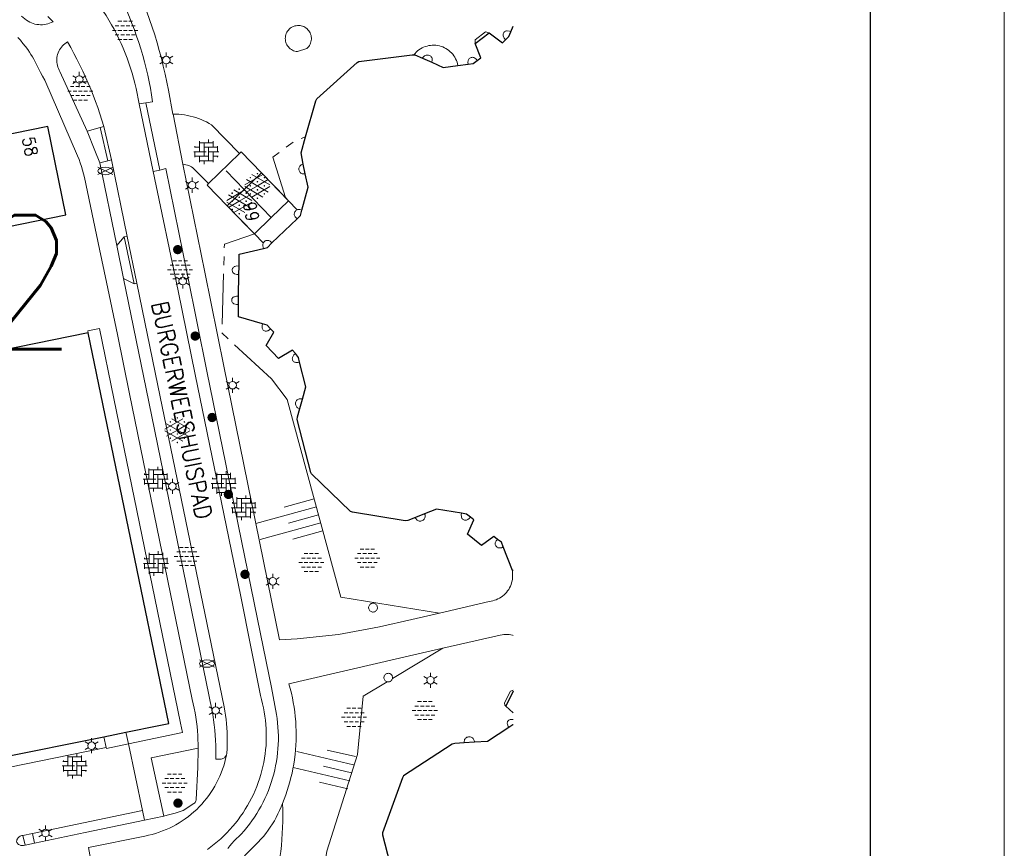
# Model space of a CAD drawing. Header units: metres. Extents: x 118656 to 118796, y 483654 to 483738.
# Tile 12 of 15: x 118760 to 118775, y 483695 to 483707. Entities that reach past the tile are written whole.
import ezdxf
from ezdxf.enums import TextEntityAlignment as Align

# ---------------------------------------------------------------- set-up
doc = ezdxf.new("R2010")
doc.units = ezdxf.units.M
doc.header["$MEASUREMENT"] = 0
doc.linetypes.add('DGN Style 2', pattern=[3.180526, 1.908315, -1.27221])
doc.linetypes.add('hek', pattern=[1.14, 0.75, -0.13, 0.13, -0.13])
for name, color, linetype, lineweight in [('Baakschild', 7, 'Continuous', 0), ('Barrier', 7, 'Continuous', 0), ('Kader', 7, 'Continuous', 0), ('Klemmfix', 7, 'Continuous', 0), ('Level 17', 7, 'Continuous', 0), ('Level 19', 7, 'Continuous', 0), ('Level 21', 7, 'Continuous', 0), ('Level 22', 7, 'Continuous', 0), ('Level 23', 7, 'Continuous', 0), ('Level 50', 7, 'Continuous', 0), ('Level 63', 7, 'Continuous', 0), ('Oml_ voetganger', 7, 'Continuous', 0), ('Omleiding fiets', 7, 'Continuous', 0), ('Omleiding OV', 7, 'Continuous', 0), ('Werkterrein', 7, 'Continuous', 0)]:
    doc.layers.add(name, color=color, linetype=linetype, lineweight=lineweight)
doc.styles.add('Style-STANDARD', font='STANDARD.shx')

# ---------------------------------------------------------------- blocks, each defined once
blk = doc.blocks.new('OVERH_1')
at = {"layer": 'Barrier', "color": 7, "linetype": 'Continuous', "lineweight": 0}
for p, q in [((-0.81, 0), (-0.81, 1.26)), ((0.27, 1.08), (0.27, 1.47)), ((0.82, 0.54), (0.82, 1.26)), ((-1.5, 0), (0, 0)), ((-1.4, 0.54), (-0.81, 0.54)), ((-1.35, 0.54), (-1.35, 0.65)), ((-1.35, -0.65), (-1.35, 0)), ((-0.81, 1.08), (0.82, 1.08)), ((-0.27, -0.54), (-0.27, 1.08)), ((-0.27, 0.54), (1.35, 0.54)), ((0.27, -1.08), (0.27, 0.54)), ((0.27, 0), (1.5, 0)), ((0.82, -1.26), (0.82, 0)), ((1.35, 0), (1.35, 0.65)), ((-1.35, -0.54), (0.27, -0.54)), ((-0.81, -1.26), (-0.81, -0.54)), ((-0.81, -1.08), (0.82, -1.08)), ((-0.26, -1.48), (-0.26, -1.08)), ((0.82, -0.54), (1.4, -0.54)), ((1.35, -0.65), (1.35, -0.54))]:
    blk.add_line(p, q, dxfattribs=at)
blk = doc.blocks.new('ONVERH_1')
at = {"layer": 'Barrier', "color": 7, "linetype": 'Continuous', "lineweight": 0}
for p, q in [((-1.18, 0.54), (-0.75, 0.54)), ((-0.86, 1.08), (-0.42, 1.08)), ((-0.54, 0.54), (-0.1, 0.54)), ((-0.21, 1.08), (0.22, 1.08)), ((0.12, 0.54), (0.55, 0.54)), ((0.44, 1.08), (0.87, 1.08)), ((0.77, 0.54), (1.2, 0.54)), ((-1.5, -0.01), (-1.07, -0.01)), ((-1.18, -0.54), (-0.75, -0.54)), ((-1.18, -0.54), (-0.75, -0.54)), ((-0.86, -0.01), (-0.42, -0.01)), ((-0.86, -1.09), (-0.42, -1.09)), ((-0.54, -0.54), (-0.1, -0.54)), ((-0.21, -0.01), (0.22, -0.01)), ((-0.21, -1.09), (0.22, -1.09)), ((0.12, -0.54), (0.55, -0.54)), ((0.44, -0.01), (0.87, -0.01)), ((0.44, -1.09), (0.87, -1.09)), ((0.77, -0.54), (1.2, -0.54)), ((1.09, -0.01), (1.5, -0.01))]:
    blk.add_line(p, q, dxfattribs=at)
blk = doc.blocks.new('GVERH_1')
at = {"layer": 'Barrier', "color": 7, "linetype": 'Continuous', "lineweight": 0}
for p, q in [((-1.5, 0.1), (0.66, 1.35)), ((-0.66, 1.35), (1.5, 0.1)), ((-1.3, 0.75), (1.3, -0.75)), ((-1.3, -0.75), (0, 0)), ((0, 0), (1.3, 0.75)), ((-1.5, -0.1), (0.66, -1.34)), ((-0.66, -1.34), (1.5, -0.1))]:
    blk.add_line(p, q, dxfattribs=at)
for centre in [(0, 1.45), (-0.84, 0.97), (-0.84, 0), (0, 0.48), (0.83, 0), (0.84, 0.97), (-0.84, -0.97), (0, -0.48), (0.83, -0.97), (0, -1.49)]:
    blk.add_circle(centre, 0.035, dxfattribs=at)
blk = doc.blocks.new('TALUD_1')
at = {"layer": 'Klemmfix', "color": 7, "linetype": 'Continuous', "lineweight": 0}
for p, q in [((-0.713, -0.001), (-0.712, -0.713)), ((-0.357, -0.001), (-0.355, -1.425)), ((-0.001, -0.001), (0, -0.713)), ((0.356, 0), (0.357, -1.426)), ((0.712, -0.001), (0.713, -0.713))]:
    blk.add_line(p, q, dxfattribs=at)
blk = doc.blocks.new('TALUD_2')
at = {"layer": 'Klemmfix', "color": 7, "linetype": 'Continuous', "lineweight": 0}
for p, q in [((-0.712, 0), (-0.712, -0.713)), ((-0.356, 0), (-0.357, -1.426)), ((0.001, -0.002), (-0.001, -0.713)), ((0.357, -0.002), (0.358, -1.425)), ((0.712, -0.002), (0.711, -0.713))]:
    blk.add_line(p, q, dxfattribs=at)
blk = doc.blocks.new('LANTPL_1')
at = {"layer": 'Level 50', "color": 7, "linetype": 'Continuous', "lineweight": 13}
for p, q in [((-0.38, 0.22), (-0.78, 0.45)), ((0, 0.45), (0, 0.9)), ((0.78, 0.45), (0.39, 0.22)), ((-0.38, -0.22), (-0.78, -0.46)), ((0, -0.9), (0, -0.46)), ((0.78, -0.46), (0.39, -0.22))]:
    blk.add_line(p, q, dxfattribs=at)
blk.add_circle((0, 0), 0.45, dxfattribs=at)
blk = doc.blocks.new('BRPIJP_1')
at = {"layer": 'Omleiding fiets', "color": 7, "linetype": 'Continuous', "lineweight": 0}
for p, q in [((-0.9, -0.45), (0.89, 0.44)), ((-0.9, 0.44), (0.89, -0.45))]:
    blk.add_line(p, q, dxfattribs=at)
blk.add_ellipse((0, -0.01), major_axis=(0.89, 0), ratio=0.5, dxfattribs=at)
blk = doc.blocks.new('BOOM')
at = {"layer": 'Oml_ voetganger', "linetype": 'Continuous', "lineweight": 0}
h = blk.add_hatch(color=7, dxfattribs=at)
edge = h.paths.add_edge_path()
edge.add_arc((0, 0), 0.56, 0, 360)
blk = doc.blocks.new('BOOM_1')
at = {"layer": 'Oml_ voetganger', "linetype": 'Continuous', "lineweight": 0}
h = blk.add_hatch(color=7, dxfattribs=at)
edge = h.paths.add_edge_path()
edge.add_arc((0, 0), 0.56, 0, 360)
blk = doc.blocks.new('A2')
at = {"layer": 'Kader', "color": 7, "linetype": 'Continuous', "lineweight": 0, "flags": 128}
blk.add_lwpolyline([(-0.297, -0.21), (0.297, -0.21), (0.297, 0.21), (-0.297, 0.21), (-0.297, -0.21)], close=True, dxfattribs=at)
at = {"layer": 'Kader', "color": 7, "linetype": 'Continuous', "lineweight": 30, "flags": 128}
blk.add_lwpolyline([(-0.287, -0.2), (0.287, -0.2), (0.287, 0.2), (-0.287, 0.2), (-0.287, -0.2)], close=True, dxfattribs=at)
blk = doc.blocks.new('*U33')
at = {"layer": 'Kader', "color": 7, "linetype": 'Continuous', "lineweight": 0, "xscale": 200, "yscale": 200, "zscale": 200}
blk.add_blockref('A2', (0, 0), dxfattribs=at)

msp = doc.modelspace()

# ---------------------------------------------------------------- linework, layer by layer
at = {"layer": 'Kader', "color": 7, "linetype": 'Continuous', "lineweight": 30}
for p, q in [((118767.29, 483706.658), (118767.502, 483706.818)), ((118766.508, 483706.438), (118766.643, 483706.377)), ((118767.035, 483706.329), (118767.189, 483706.349)), ((118764.755, 483704.713), (118764.726, 483704.857)), ((118764.257, 483703.679), (118764.632, 483704.039)), ((118763.764, 483703.208), (118763.766, 483703.335)), ((118763.76, 483702.886), (118763.764, 483703.208)), ((118763.758, 483702.758), (118763.76, 483702.886)), ((118764.673, 483701.206), (118764.713, 483701.349)), ((118766.538, 483699.633), (118766.399, 483699.579)), ((118767.851, 483698.786), (118767.711, 483699.14)), ((118767.861, 483698.787), (118767.851, 483698.786)), ((118767.861, 483696.9842), (118767.748, 483696.761)), ((118761.746, 483696.305), (118762.076, 483696.372)), ((118758.567, 483695.664), (118761.746, 483696.305)), ((118767.281, 483696.223), (118767.129, 483696.214))]:
    msp.add_line(p, q, dxfattribs=at)
at = {"layer": 'Kader', "color": 7, "linetype": 'Continuous', "lineweight": 30, "flags": 128}
for points in [[(118767.502, 483706.818), (118767.698, 483706.669), (118767.746, 483706.714)], [(118767.746, 483706.714), (118767.795, 483706.761), (118767.825, 483706.832)], [(118767.825, 483706.832), (118767.861, 483706.9171)], [(118767.322, 483706.404), (118767.375, 483706.445), (118767.29, 483706.658)], [(118764.761, 483705.265), (118764.914, 483705.803), (118764.929, 483705.831), (118765.529, 483706.373), (118765.556, 483706.389), (118766.351, 483706.489), (118766.377, 483706.49)], [(118766.377, 483706.49), (118766.393, 483706.49), (118766.508, 483706.438)], [(118766.643, 483706.377), (118766.813, 483706.301), (118767.035, 483706.329)], [(118767.189, 483706.349), (118767.262, 483706.358), (118767.322, 483706.404)], [(118759.861, 483703.829), (118761.179, 483704.1), (118760.909, 483705.418), (118759.636, 483705.158), (118759.506, 483705.795), (118758.232, 483705.535), (118758.102, 483706.171), (118756.779, 483705.901)], [(118764.726, 483704.857), (118764.692, 483705.023), (118764.761, 483705.265)], [(118764.704, 483704.169), (118764.796, 483704.512), (118764.755, 483704.713)], [(118761.515, 483702.339), (118758.357, 483701.695), (118758.295, 483701.996), (118758.61, 483702.063), (118758.557, 483702.32), (118758.242, 483702.253), (118757.866, 483704.081), (118759.329, 483704.382)], [(118764.632, 483704.039), (118764.683, 483704.088), (118764.704, 483704.169)], [(118763.766, 483703.335), (118763.768, 483703.513), (118764.131, 483703.599)], [(118764.131, 483703.599), (118764.189, 483703.612), (118764.257, 483703.679)], [(118764.117, 483702.471), (118763.756, 483702.577), (118763.758, 483702.758)], [(118764.238, 483702.398), (118764.188, 483702.45), (118764.117, 483702.471)], [(118764.607, 483702.027), (118764.566, 483702.077), (118764.354, 483701.956), (118764.169, 483702.15), (118764.288, 483702.345), (118764.238, 483702.398)], [(118762.076, 483696.372), (118762.566, 483696.471), (118762.717, 483696.501), (118761.515, 483702.339)], [(118764.671, 483701.899), (118764.653, 483701.971), (118764.607, 483702.027)], [(118764.713, 483701.349), (118764.764, 483701.53), (118764.671, 483701.899)], [(118766.399, 483699.579), (118766.289, 483699.536), (118766.247, 483699.532), (118765.458, 483699.658), (118765.431, 483699.669), (118764.85, 483700.23), (118764.837, 483700.254), (118764.635, 483701.041), (118764.639, 483701.082), (118764.673, 483701.206)], [(118767.088, 483699.642), (118766.716, 483699.703), (118766.538, 483699.633)], [(118767.221, 483699.585), (118767.164, 483699.63), (118767.088, 483699.642)], [(118767.626, 483699.253), (118767.57, 483699.297), (118767.388, 483699.162), (118767.178, 483699.329), (118767.271, 483699.546), (118767.221, 483699.585)], [(118767.711, 483699.14), (118767.684, 483699.209), (118767.626, 483699.253)], [(118767.748, 483696.761), (118767.861, 483696.6606)], [(118767.861, 483696.4906), (118767.855, 483696.481), (118767.795, 483696.442)], [(118767.795, 483696.442), (118767.475, 483696.234), (118767.281, 483696.223)], [(118767.129, 483696.214), (118766.989, 483696.206), (118766.948, 483696.196), (118766.224, 483695.72), (118766.205, 483695.693), (118765.906, 483694.873), (118765.908, 483694.842), (118766.129, 483693.995), (118766.149, 483693.958), (118766.154, 483693.953)]]:
    msp.add_lwpolyline(points, dxfattribs=at)
at = {"layer": 'Level 17', "color": 7, "linetype": 'Continuous', "lineweight": 0}
for p, q in [((118762.374, 483705.772), (118762.273, 483705.755)), ((118762.485, 483704.747), (118762.273, 483705.755)), ((118762.374, 483705.772), (118762.583, 483704.768)), ((118761.694, 483705.404), (118761.498, 483705.349)), ((118761.746, 483705.419), (118761.694, 483705.404)), ((118761.807, 483704.906), (118761.694, 483705.404)), ((118761.746, 483705.419), (118761.859, 483704.919)), ((118763.775, 483705.015), (118763.31, 483704.565)), ((118761.685, 483704.875), (118761.807, 483704.906)), ((118761.685, 483704.875), (118761.939, 483703.643)), ((118761.807, 483704.906), (118761.859, 483704.919)), ((118761.859, 483704.919), (118762.095, 483703.778)), ((118762.485, 483704.747), (118762.583, 483704.768)), ((118764.46, 483704.356), (118764.099, 483704.729)), ((118764.507, 483704.308), (118764.46, 483704.356)), ((118764.635, 483704.175), (118764.507, 483704.308)), ((118763.588, 483704.233), (118763.995, 483703.816)), ((118761.939, 483703.643), (118762.05, 483703.769)), ((118762.05, 483703.769), (118762.095, 483703.778)), ((118762.05, 483703.769), (118762.202, 483703.069)), ((118762.095, 483703.778), (118762.239, 483703.077)), ((118763.995, 483703.816), (118764.128, 483703.679)), ((118761.939, 483703.643), (118762.04, 483703.151)), ((118762.202, 483703.069), (118762.04, 483703.151)), ((118762.239, 483703.077), (118762.202, 483703.069)), ((118762.076, 483696.372), (118762.115, 483696.198)), ((118762.115, 483696.198), (118762.324, 483695.206)), ((118762.324, 483695.206), (118760.681, 483694.863)), ((118762.324, 483695.206), (118762.355, 483695.061)), ((118762.355, 483695.061), (118762.643, 483695.121)), ((118760.681, 483694.863), (118760.539, 483694.833)), ((118760.539, 483694.833), (118760.571, 483694.686)), ((118760.712, 483694.716), (118760.681, 483694.863)), ((118760.571, 483694.686), (118760.712, 483694.716))]:
    msp.add_line(p, q, dxfattribs=at)
at = {"layer": 'Level 17', "color": 7, "linetype": 'Continuous', "lineweight": 0, "flags": 128}
for points in [[(118761.956, 483707.419), (118761.958, 483707.417), (118762.003, 483707.327), (118762.047, 483707.236), (118762.089, 483707.144), (118762.128, 483707.051), (118762.166, 483706.958), (118762.203, 483706.863), (118762.237, 483706.769), (118762.269, 483706.673), (118762.299, 483706.577), (118762.328, 483706.48), (118762.355, 483706.383), (118762.379, 483706.285), (118762.402, 483706.187), (118762.423, 483706.088), (118762.442, 483705.989), (118762.459, 483705.889), (118762.473, 483705.789), (118762.374, 483705.772)], [(118762.779, 483705.605), (118762.713, 483705.963), (118762.689, 483706.082), (118762.663, 483706.201), (118762.635, 483706.319), (118762.606, 483706.437), (118762.575, 483706.554), (118762.542, 483706.67), (118762.507, 483706.786), (118762.47, 483706.902), (118762.431, 483707.017), (118762.391, 483707.131), (118762.349, 483707.245), (118762.305, 483707.358), (118762.237, 483707.463)], [(118762.273, 483705.755), (118762.26, 483705.833), (118762.246, 483705.911), (118762.23, 483705.988), (118762.212, 483706.064), (118762.192, 483706.141), (118762.17, 483706.217), (118762.147, 483706.292), (118762.122, 483706.366), (118762.095, 483706.441), (118762.067, 483706.514), (118762.037, 483706.587), (118762.005, 483706.659), (118761.972, 483706.73), (118761.937, 483706.801), (118761.9, 483706.871), (118761.862, 483706.939), (118761.822, 483707.007), (118761.78, 483707.074), (118761.737, 483707.14), (118761.693, 483707.205), (118761.659, 483707.253)], [(118760.909, 483707.061), (118760.989, 483706.982), (118760.963, 483706.97), (118760.938, 483706.96), (118760.911, 483706.952), (118760.884, 483706.945), (118760.857, 483706.941), (118760.829, 483706.939), (118760.802, 483706.938), (118760.774, 483706.94), (118760.747, 483706.943), (118760.719, 483706.949), (118760.693, 483706.956), (118760.667, 483706.965), (118760.641, 483706.977), (118760.617, 483706.99), (118760.593, 483707.004), (118760.518, 483707.068)], [(118760.463, 483706.75), (118760.501, 483706.706), (118760.539, 483706.66), (118760.575, 483706.613), (118760.611, 483706.566), (118760.635, 483706.531), (118760.659, 483706.496), (118760.682, 483706.459), (118760.703, 483706.422), (118760.723, 483706.385), (118760.741, 483706.346), (118760.771, 483706.286), (118760.801, 483706.227), (118760.833, 483706.169), (118760.866, 483706.111), (118761.355, 483704.98), (118761.377, 483704.927), (118761.396, 483704.874), (118761.413, 483704.82), (118761.429, 483704.766), (118761.444, 483704.711), (118761.456, 483704.656), (118761.682, 483703.589), (118761.785, 483703.093), (118761.949, 483702.313), (118762.13, 483701.428), (118763.065, 483696.864), (118763.081, 483696.798), (118763.096, 483696.731), (118763.109, 483696.663), (118763.121, 483696.596), (118763.13, 483696.528), (118763.139, 483696.46), (118763.145, 483696.392), (118763.15, 483696.324), (118763.156, 483696.137)], [(118761.498, 483705.349), (118761.091, 483706.24), (118761.079, 483706.261), (118761.069, 483706.283), (118761.061, 483706.305), (118761.054, 483706.329), (118761.049, 483706.352), (118761.046, 483706.376), (118761.045, 483706.4), (118761.045, 483706.425), (118761.047, 483706.449), (118761.052, 483706.472), (118761.057, 483706.496), (118761.065, 483706.519), (118761.075, 483706.541), (118761.086, 483706.563), (118761.098, 483706.583), (118761.113, 483706.603), (118761.128, 483706.621), (118761.145, 483706.638), (118761.163, 483706.654), (118761.183, 483706.669), (118761.203, 483706.681), (118761.252, 483706.596), (118761.3, 483706.51), (118761.346, 483706.423), (118761.391, 483706.335), (118761.433, 483706.247), (118761.475, 483706.157), (118761.514, 483706.067), (118761.553, 483705.976), (118761.589, 483705.885), (118761.624, 483705.793), (118761.657, 483705.7), (118761.688, 483705.607), (118761.718, 483705.513), (118761.746, 483705.419)], [(118762.779, 483705.605), (118762.823, 483705.604), (118762.866, 483705.602), (118762.909, 483705.598), (118762.952, 483705.592), (118762.995, 483705.585), (118763.037, 483705.575), (118763.079, 483705.565), (118763.121, 483705.552), (118763.162, 483705.538), (118763.202, 483705.522), (118763.242, 483705.505), (118763.281, 483705.486), (118763.319, 483705.465), (118763.356, 483705.443), (118763.775, 483705.015)], [(118762.928, 483704.854), (118762.781, 483705.602), (118762.779, 483705.605)], [(118761.498, 483705.349), (118761.613, 483705.058), (118761.685, 483704.875)], [(118763.293, 483694.621), (118763.345, 483694.659), (118763.396, 483694.699), (118763.445, 483694.74), (118763.493, 483694.783), (118763.54, 483694.827), (118763.586, 483694.873), (118763.63, 483694.92), (118763.673, 483694.968), (118763.714, 483695.017), (118763.753, 483695.067), (118763.79, 483695.118), (118763.826, 483695.17), (118763.86, 483695.223), (118763.893, 483695.277), (118763.923, 483695.332), (118763.953, 483695.388), (118763.98, 483695.445), (118764.006, 483695.502), (118764.03, 483695.561), (118764.052, 483695.62), (118764.072, 483695.679), (118764.091, 483695.74), (118764.107, 483695.801), (118764.122, 483695.862), (118764.135, 483695.923), (118764.147, 483695.985), (118764.156, 483696.048), (118764.163, 483696.111), (118764.169, 483696.173), (118764.172, 483696.236), (118764.173, 483696.299), (118764.173, 483696.363), (118764.171, 483696.425), (118764.167, 483696.488), (118764.161, 483696.551), (118764.153, 483696.614), (118764.143, 483696.676), (118764.131, 483696.738), (118764.118, 483696.799), (118764.102, 483696.861), (118764.085, 483696.921), (118763.794, 483698.399), (118763.113, 483701.714), (118762.856, 483702.965), (118762.485, 483704.747)], [(118762.583, 483704.768), (118762.672, 483704.79), (118762.994, 483703.197), (118763.287, 483701.765), (118764.088, 483697.841), (118764.249, 483697.041), (118764.324, 483696.64), (118764.333, 483696.576), (118764.341, 483696.513), (118764.347, 483696.449), (118764.351, 483696.384), (118764.353, 483696.32), (118764.353, 483696.256), (118764.351, 483696.191), (118764.347, 483696.127), (118764.342, 483696.063), (118764.334, 483695.999), (118764.324, 483695.936), (118764.313, 483695.872), (118764.299, 483695.809), (118764.284, 483695.747), (118764.267, 483695.685), (118764.248, 483695.624), (118764.227, 483695.563), (118764.204, 483695.503), (118764.18, 483695.443), (118764.153, 483695.385), (118764.125, 483695.327), (118764.095, 483695.269), (118764.064, 483695.213), (118764.031, 483695.158), (118763.996, 483695.104), (118763.959, 483695.051), (118763.921, 483694.999), (118763.882, 483694.949), (118763.841, 483694.899), (118763.798, 483694.851), (118763.762, 483694.818), (118763.727, 483694.784), (118763.693, 483694.749), (118763.66, 483694.713), (118763.629, 483694.675), (118763.599, 483694.637)], [(118763.31, 483704.565), (118763.108, 483704.773), (118763.092, 483704.788), (118763.074, 483704.802), (118763.055, 483704.815), (118763.036, 483704.825), (118763.015, 483704.835), (118762.994, 483704.842), (118762.972, 483704.848), (118762.95, 483704.852), (118762.928, 483704.854)], [(118762.928, 483704.854), (118763.254, 483703.242), (118763.539, 483701.838), (118764.369, 483697.753)], [(118762.04, 483703.151), (118762.378, 483701.5), (118763.359, 483696.712), (118763.373, 483696.636), (118763.386, 483696.559), (118763.396, 483696.483), (118763.405, 483696.406), (118763.411, 483696.329), (118763.416, 483696.252), (118763.419, 483696.174), (118763.419, 483696.097), (118763.419, 483695.973), (118763.476, 483695.97), (118763.489, 483695.97), (118763.501, 483695.972), (118763.514, 483695.975), (118763.526, 483695.979), (118763.537, 483695.986), (118763.547, 483695.993), (118763.556, 483696.002), (118763.564, 483696.012), (118763.571, 483696.023), (118763.577, 483696.031)], [(118763.577, 483696.031), (118763.582, 483696.061), (118763.587, 483696.124), (118763.59, 483696.187), (118763.591, 483696.25), (118763.591, 483696.313), (118763.589, 483696.376), (118763.586, 483696.439), (118763.58, 483696.502), (118763.573, 483696.564), (118763.565, 483696.627), (118763.555, 483696.689), (118763.543, 483696.751), (118762.553, 483701.551), (118762.239, 483703.077)], [(118764.415, 483695.311), (118764.44, 483695.374), (118764.463, 483695.437), (118764.485, 483695.501), (118764.506, 483695.565), (118764.524, 483695.63), (118764.541, 483695.695), (118764.557, 483695.761), (118764.57, 483695.827), (118764.582, 483695.894), (118764.592, 483695.961), (118764.593, 483695.968), (118764.602, 483696.038), (118764.609, 483696.109), (118764.614, 483696.18), (118764.617, 483696.251), (118764.619, 483696.322), (118764.618, 483696.393), (118764.616, 483696.464), (118764.612, 483696.535), (118764.605, 483696.606), (118764.597, 483696.677), (118764.588, 483696.747), (118764.576, 483696.818), (118764.563, 483696.887), (118764.547, 483696.957), (118764.53, 483697.026), (118764.511, 483697.095)], [(118762.115, 483696.198), (118762.922, 483696.369), (118762.891, 483696.507)], [(118762.643, 483695.121), (118762.456, 483695.99), (118763.156, 483696.137)], [(118762.643, 483695.121), (118762.694, 483695.132), (118762.754, 483695.148), (118762.813, 483695.165), (118762.872, 483695.184), (118762.931, 483695.205), (118763.092, 483695.307), (118763.101, 483695.315), (118763.109, 483695.325), (118763.116, 483695.335), (118763.121, 483695.346), (118763.125, 483695.358), (118763.127, 483695.37), (118763.15, 483695.844), (118763.156, 483696.125), (118763.156, 483696.137)], [(118761.619, 483694.099), (118761.516, 483694.651), (118762.359, 483694.823), (118762.413, 483694.834), (118762.467, 483694.847), (118762.52, 483694.862), (118762.573, 483694.879), (118762.625, 483694.898), (118762.676, 483694.919), (118762.726, 483694.941), (118762.776, 483694.965), (118762.824, 483694.992), (118762.872, 483695.019), (118762.919, 483695.049), (118762.964, 483695.08), (118763.009, 483695.113), (118763.052, 483695.147), (118763.093, 483695.183), (118763.134, 483695.221), (118763.173, 483695.26), (118763.211, 483695.3), (118763.247, 483695.342), (118763.282, 483695.385), (118763.315, 483695.429), (118763.347, 483695.474), (118763.377, 483695.52), (118763.405, 483695.568), (118763.431, 483695.616), (118763.456, 483695.666), (118763.479, 483695.716), (118763.5, 483695.767), (118763.519, 483695.819), (118763.537, 483695.871), (118763.552, 483695.924), (118763.565, 483695.977), (118763.577, 483696.031)], [(118764.415, 483695.311), (118764.394, 483695.258), (118764.372, 483695.205), (118764.347, 483695.153), (118764.321, 483695.102), (118764.294, 483695.052), (118764.264, 483695.003), (118764.233, 483694.955), (118764.201, 483694.908), (118764.166, 483694.862), (118764.131, 483694.817), (118764.093, 483694.774), (118764.054, 483694.732), (118764.014, 483694.691), (118763.973, 483694.651), (118763.937, 483694.618), (118763.903, 483694.583), (118763.869, 483694.547), (118763.837, 483694.51), (118763.807, 483694.471), (118763.778, 483694.432), (118763.751, 483694.391), (118763.617, 483694.16)], [(118764.415, 483695.311), (118764.418, 483695.221), (118764.419, 483695.131), (118764.418, 483695.041), (118764.416, 483694.951), (118764.411, 483694.861), (118764.405, 483694.771), (118764.398, 483694.681), (118764.388, 483694.591), (118764.377, 483694.502), (118764.364, 483694.413), (118764.349, 483694.324), (118764.332, 483694.235), (118764.314, 483694.147), (118764.294, 483694.059)], [(118762.355, 483695.061), (118761.469, 483694.875), (118760.712, 483694.716)], [(118760.539, 483694.833), (118760.522, 483694.83), (118760.509, 483694.825), (118760.496, 483694.819), (118760.484, 483694.811), (118760.473, 483694.802), (118760.464, 483694.791), (118760.456, 483694.779), (118760.45, 483694.767), (118760.446, 483694.753), (118760.443, 483694.739), (118760.449, 483694.727), (118760.456, 483694.717), (118760.465, 483694.707), (118760.475, 483694.698), (118760.486, 483694.691), (118760.498, 483694.686), (118760.51, 483694.682), (118760.523, 483694.68), (118760.536, 483694.68), (118760.549, 483694.682), (118760.571, 483694.686)]]:
    msp.add_lwpolyline(points, dxfattribs=at)
at = {"layer": 'Level 19', "color": 7, "linetype": 'Continuous', "lineweight": 0}
for p, q in [((118766.057, 483697.176), (118766.809, 483697.627)), ((118761.746, 483696.305), (118761.783, 483696.146))]:
    msp.add_line(p, q, dxfattribs=at)
at = {"layer": 'Level 19', "color": 7, "linetype": 'Continuous', "lineweight": 0, "flags": 128}
for points in [[(118764.638, 483706.538), (118764.619, 483706.54), (118764.6, 483706.544), (118764.581, 483706.55), (118764.563, 483706.558), (118764.547, 483706.568), (118764.531, 483706.579), (118764.516, 483706.592), (118764.503, 483706.606), (118764.491, 483706.622), (118764.481, 483706.639), (118764.472, 483706.656), (118764.466, 483706.674), (118764.461, 483706.693), (118764.458, 483706.713), (118764.457, 483706.732), (118764.458, 483706.751), (118764.461, 483706.771), (118764.465, 483706.789), (118764.472, 483706.808), (118764.481, 483706.825), (118764.491, 483706.842), (118764.503, 483706.857), (118764.516, 483706.872), (118764.53, 483706.885), (118764.546, 483706.896), (118764.563, 483706.906), (118764.581, 483706.914), (118764.599, 483706.92), (118764.618, 483706.924), (118764.638, 483706.927), (118764.657, 483706.927), (118764.677, 483706.925), (118764.696, 483706.922), (118764.715, 483706.917), (118764.733, 483706.91), (118764.75, 483706.901), (118764.766, 483706.89), (118764.781, 483706.878), (118764.795, 483706.864), (118764.808, 483706.849), (118764.819, 483706.833), (118764.828, 483706.816), (118764.835, 483706.798), (118764.841, 483706.779), (118764.845, 483706.76), (118764.847, 483706.741), (118764.847, 483706.721), (118764.844, 483706.702), (118764.84, 483706.683), (118764.835, 483706.664), (118764.827, 483706.646), (118764.817, 483706.629), (118764.806, 483706.613), (118764.794, 483706.598), (118764.78, 483706.585), (118764.638, 483706.538)], [(118766.377, 483706.49), (118766.394, 483706.51), (118766.413, 483706.529), (118766.432, 483706.547), (118766.453, 483706.563), (118766.476, 483706.578), (118766.499, 483706.591), (118766.523, 483706.603), (118766.548, 483706.612), (118766.573, 483706.62), (118766.599, 483706.626), (118766.625, 483706.63), (118766.652, 483706.633), (118766.679, 483706.633), (118766.705, 483706.631), (118766.732, 483706.628), (118766.758, 483706.622), (118766.783, 483706.615), (118766.808, 483706.606), (118766.833, 483706.595), (118766.856, 483706.583), (118766.879, 483706.569), (118766.9, 483706.553), (118766.921, 483706.535), (118766.939, 483706.517), (118766.957, 483706.497), (118766.973, 483706.475), (118766.988, 483706.453), (118767.001, 483706.43), (118767.012, 483706.406), (118767.021, 483706.381), (118767.029, 483706.355), (118767.035, 483706.329)], [(118766.761, 483698.153), (118765.288, 483698.39), (118764.486, 483701.344), (118764.25, 483701.65)], [(118767.851, 483698.786), (118767.851, 483698.713), (118767.851, 483698.686), (118767.848, 483698.659), (118767.843, 483698.632), (118767.837, 483698.605), (118767.828, 483698.58), (118767.818, 483698.554), (118767.806, 483698.53), (118767.793, 483698.506), (118767.777, 483698.484), (118767.761, 483698.462), (118767.742, 483698.442), (118767.723, 483698.423), (118767.702, 483698.406), (118767.68, 483698.39), (118767.656, 483698.375), (118767.632, 483698.363), (118767.607, 483698.352), (118767.582, 483698.343), (118767.555, 483698.335), (118767.529, 483698.33), (118767.502, 483698.326), (118766.761, 483698.153)], [(118764.369, 483697.753), (118764.635, 483697.766), (118765.251, 483697.834), (118765.865, 483697.946), (118766.348, 483698.057), (118766.761, 483698.153)], [(118766.809, 483697.627), (118767.668, 483697.824), (118767.694, 483697.829), (118767.72, 483697.832), (118767.747, 483697.833), (118767.773, 483697.833), (118767.799, 483697.83), (118767.826, 483697.826), (118767.851, 483697.82), (118767.861, 483697.8169)], [(118764.511, 483697.095), (118766.44, 483697.543), (118766.809, 483697.627)], [(118765.166, 483693.118), (118764.927, 483693.695), (118765.075, 483694.597), (118765.536, 483696.038), (118765.621, 483696.911), (118765.978, 483697.126)], [(118761.783, 483696.146), (118761.787, 483696.131), (118762.115, 483696.198)], [(118758.607, 483695.494), (118758.973, 483695.57), (118761.489, 483696.084), (118761.783, 483696.146)]]:
    msp.add_lwpolyline(points, dxfattribs=at)
at = {"layer": 'Level 21', "color": 7, "linetype": 'Continuous', "lineweight": 0, "flags": 128}
for points in [[(118767.502, 483706.818), (118767.446, 483706.831), (118767.29, 483706.711), (118767.29, 483706.658)], [(118767.825, 483706.832), (118767.804, 483706.841), (118767.771, 483706.845), (118767.76, 483706.845), (118767.75, 483706.844), (118767.741, 483706.84), (118767.732, 483706.835), (118767.724, 483706.828), (118767.718, 483706.82), (118767.713, 483706.811), (118767.71, 483706.801), (118767.709, 483706.791), (118767.709, 483706.781), (118767.712, 483706.771), (118767.724, 483706.737), (118767.746, 483706.714)], [(118766.643, 483706.377), (118766.647, 483706.389), (118766.651, 483706.4), (118766.652, 483706.413), (118766.651, 483706.425), (118766.648, 483706.436), (118766.643, 483706.447), (118766.636, 483706.458), (118766.628, 483706.467), (118766.619, 483706.474), (118766.608, 483706.48), (118766.597, 483706.484), (118766.585, 483706.486), (118766.572, 483706.486), (118766.56, 483706.485), (118766.549, 483706.481), (118766.538, 483706.475), (118766.529, 483706.468), (118766.52, 483706.459), (118766.513, 483706.449), (118766.508, 483706.438)], [(118767.322, 483706.404), (118767.308, 483706.423), (118767.282, 483706.442), (118767.272, 483706.447), (118767.262, 483706.45), (118767.252, 483706.452), (118767.242, 483706.451), (118767.231, 483706.449), (118767.222, 483706.445), (118767.213, 483706.44), (118767.205, 483706.433), (118767.198, 483706.425), (118767.193, 483706.416), (118767.19, 483706.406), (118767.185, 483706.374), (118767.189, 483706.349)], [(118764.726, 483704.857), (118764.714, 483704.855), (118764.703, 483704.851), (118764.692, 483704.845), (118764.683, 483704.837), (118764.675, 483704.828), (118764.668, 483704.818), (118764.664, 483704.807), (118764.661, 483704.795), (118764.66, 483704.783), (118764.661, 483704.771), (118764.664, 483704.76), (118764.668, 483704.75), (118764.674, 483704.74), (118764.681, 483704.731), (118764.69, 483704.724), (118764.7, 483704.718), (118764.71, 483704.714), (118764.721, 483704.711), (118764.733, 483704.71), (118764.744, 483704.711), (118764.755, 483704.713)], [(118764.632, 483704.039), (118764.604, 483704.069), (118764.598, 483704.079), (118764.593, 483704.089), (118764.591, 483704.101), (118764.59, 483704.112), (118764.592, 483704.124), (118764.595, 483704.135), (118764.6, 483704.146), (118764.607, 483704.155), (118764.615, 483704.163), (118764.625, 483704.17), (118764.635, 483704.175)], [(118764.635, 483704.175), (118764.644, 483704.177), (118764.654, 483704.179), (118764.663, 483704.179), (118764.672, 483704.177), (118764.704, 483704.169)], [(118764.128, 483703.679), (118764.133, 483703.688), (118764.14, 483703.697), (118764.149, 483703.704), (118764.158, 483703.71), (118764.168, 483703.715), (118764.179, 483703.717), (118764.19, 483703.718), (118764.201, 483703.717), (118764.212, 483703.715), (118764.222, 483703.71), (118764.231, 483703.704), (118764.24, 483703.697), (118764.257, 483703.679)], [(118764.131, 483703.599), (118764.122, 483703.638), (118764.121, 483703.649), (118764.122, 483703.659), (118764.124, 483703.669), (118764.128, 483703.679)], [(118763.766, 483703.335), (118763.735, 483703.336), (118763.704, 483703.33), (118763.694, 483703.326), (118763.686, 483703.32), (118763.678, 483703.313), (118763.672, 483703.305), (118763.667, 483703.296), (118763.664, 483703.286), (118763.663, 483703.276), (118763.663, 483703.266), (118763.666, 483703.256), (118763.67, 483703.246), (118763.675, 483703.237), (118763.683, 483703.23), (118763.691, 483703.224), (118763.7, 483703.22), (118763.734, 483703.209), (118763.764, 483703.208)], [(118763.76, 483702.886), (118763.729, 483702.886), (118763.696, 483702.877), (118763.686, 483702.873), (118763.678, 483702.868), (118763.67, 483702.861), (118763.664, 483702.852), (118763.66, 483702.843), (118763.657, 483702.833), (118763.656, 483702.823), (118763.657, 483702.813), (118763.659, 483702.803), (118763.664, 483702.794), (118763.67, 483702.785), (118763.677, 483702.778), (118763.686, 483702.772), (118763.695, 483702.768), (118763.726, 483702.759), (118763.758, 483702.758)], [(118764.117, 483702.471), (118764.11, 483702.449), (118764.111, 483702.417), (118764.112, 483702.406), (118764.115, 483702.396), (118764.12, 483702.387), (118764.127, 483702.379), (118764.135, 483702.372), (118764.144, 483702.367), (118764.154, 483702.363), (118764.165, 483702.362), (118764.175, 483702.362), (118764.185, 483702.365), (118764.195, 483702.369), (118764.223, 483702.384), (118764.238, 483702.398)], [(118764.607, 483702.027), (118764.585, 483702.009), (118764.568, 483701.981), (118764.564, 483701.971), (118764.562, 483701.961), (118764.561, 483701.951), (118764.563, 483701.94), (118764.566, 483701.931), (118764.571, 483701.921), (118764.577, 483701.913), (118764.585, 483701.906), (118764.594, 483701.901), (118764.604, 483701.897), (118764.614, 483701.895), (118764.649, 483701.893), (118764.671, 483701.899)], [(118764.713, 483701.349), (118764.702, 483701.353), (118764.69, 483701.354), (118764.678, 483701.354), (118764.666, 483701.352), (118764.655, 483701.348), (118764.644, 483701.343), (118764.635, 483701.335), (118764.626, 483701.327), (118764.619, 483701.317), (118764.614, 483701.306), (118764.611, 483701.294), (118764.61, 483701.282), (118764.61, 483701.27), (118764.613, 483701.258), (118764.617, 483701.247), (118764.623, 483701.237), (118764.631, 483701.227), (118764.64, 483701.219), (118764.651, 483701.213), (118764.662, 483701.209), (118764.673, 483701.206)], [(118766.399, 483699.579), (118766.403, 483699.568), (118766.409, 483699.558), (118766.417, 483699.548), (118766.425, 483699.541), (118766.435, 483699.534), (118766.446, 483699.529), (118766.458, 483699.526), (118766.469, 483699.525), (118766.481, 483699.526), (118766.493, 483699.529), (118766.504, 483699.533), (118766.514, 483699.539), (118766.523, 483699.546), (118766.531, 483699.555), (118766.537, 483699.565), (118766.542, 483699.576), (118766.545, 483699.588), (118766.546, 483699.599), (118766.545, 483699.611), (118766.544, 483699.617), (118766.538, 483699.633)], [(118767.088, 483699.642), (118767.085, 483699.619), (118767.086, 483699.592), (118767.088, 483699.582), (118767.092, 483699.572), (118767.097, 483699.563), (118767.104, 483699.555), (118767.112, 483699.548), (118767.121, 483699.543), (118767.131, 483699.54), (118767.141, 483699.538), (118767.152, 483699.538), (118767.162, 483699.54), (118767.172, 483699.543), (118767.181, 483699.549), (118767.205, 483699.565), (118767.221, 483699.585)], [(118767.626, 483699.253), (118767.607, 483699.23), (118767.595, 483699.21), (118767.593, 483699.199), (118767.592, 483699.189), (118767.593, 483699.178), (118767.596, 483699.167), (118767.6, 483699.157), (118767.606, 483699.149), (118767.614, 483699.141), (118767.622, 483699.134), (118767.632, 483699.129), (118767.642, 483699.126), (118767.653, 483699.125), (118767.684, 483699.129), (118767.711, 483699.14)], [(118765.77, 483698.168), (118765.759, 483698.168), (118765.748, 483698.17), (118765.737, 483698.175), (118765.728, 483698.18), (118765.719, 483698.188), (118765.712, 483698.197), (118765.707, 483698.207), (118765.703, 483698.217), (118765.701, 483698.229), (118765.701, 483698.24), (118765.704, 483698.251), (118765.708, 483698.262), (118765.713, 483698.271), (118765.721, 483698.28), (118765.73, 483698.287), (118765.739, 483698.293), (118765.75, 483698.297), (118765.761, 483698.299), (118765.777, 483698.298), (118765.787, 483698.295), (118765.798, 483698.291), (118765.807, 483698.285), (118765.816, 483698.277), (118765.822, 483698.268), (118765.828, 483698.258), (118765.831, 483698.247), (118765.832, 483698.236), (118765.832, 483698.224), (118765.829, 483698.213), (118765.825, 483698.203), (118765.819, 483698.193), (118765.811, 483698.185), (118765.802, 483698.178), (118765.792, 483698.173), (118765.781, 483698.169), (118765.77, 483698.168)], [(118765.978, 483697.126), (118765.967, 483697.13), (118765.958, 483697.135), (118765.949, 483697.142), (118765.942, 483697.151), (118765.936, 483697.16), (118765.932, 483697.17), (118765.93, 483697.181), (118765.93, 483697.192), (118765.931, 483697.203), (118765.935, 483697.214), (118765.94, 483697.224), (118765.947, 483697.232), (118765.955, 483697.24), (118765.965, 483697.246), (118765.975, 483697.25), (118765.986, 483697.252), (118765.997, 483697.253), (118766.008, 483697.251), (118766.018, 483697.248), (118766.028, 483697.243), (118766.037, 483697.236), (118766.045, 483697.228), (118766.051, 483697.219), (118766.055, 483697.209), (118766.057, 483697.198), (118766.058, 483697.187), (118766.057, 483697.176)], [(118766.057, 483697.176), (118766.054, 483697.166), (118766.05, 483697.157), (118766.045, 483697.149), (118766.038, 483697.141), (118766.03, 483697.135), (118766.021, 483697.13), (118766.012, 483697.127), (118766.002, 483697.125), (118765.986, 483697.125), (118765.978, 483697.126)], [(118767.861, 483697.0006), (118767.818, 483696.986), (118767.729, 483696.811), (118767.733, 483696.775), (118767.748, 483696.761)], [(118767.861, 483696.5619), (118767.833, 483696.565), (118767.823, 483696.564), (118767.814, 483696.562), (118767.805, 483696.559), (118767.796, 483696.553), (118767.788, 483696.547), (118767.782, 483696.539), (118767.777, 483696.531), (118767.774, 483696.521), (118767.772, 483696.511), (118767.772, 483696.501), (118767.773, 483696.491), (118767.783, 483696.46), (118767.795, 483696.442)], [(118767.281, 483696.223), (118767.281, 483696.235), (118767.279, 483696.247), (118767.274, 483696.259), (118767.268, 483696.27), (118767.261, 483696.28), (118767.252, 483696.288), (118767.241, 483696.295), (118767.23, 483696.3), (118767.218, 483696.303), (118767.206, 483696.305), (118767.194, 483696.304), (118767.181, 483696.301), (118767.17, 483696.297), (118767.159, 483696.29), (118767.15, 483696.282), (118767.142, 483696.273), (118767.135, 483696.262), (118767.131, 483696.251), (118767.128, 483696.239), (118767.127, 483696.227), (118767.129, 483696.214)]]:
    msp.add_lwpolyline(points, dxfattribs=at)
at = {"layer": 'Level 22', "color": 7, "linetype": 'Continuous', "lineweight": 0}
for p, q in [((118764.248, 483704.058), (118763.574, 483704.756)), ((118764.507, 483704.308), (118764.248, 483704.058)), ((118764.248, 483704.058), (118763.995, 483703.816))]:
    msp.add_line(p, q, dxfattribs=at)
at = {"layer": 'Level 22', "color": 7, "linetype": 'Continuous', "lineweight": 0, "flags": 128}
for points in [[(118763.775, 483705.015), (118763.797, 483705.04), (118764.099, 483704.729)], [(118763.588, 483704.233), (118763.288, 483704.541), (118763.31, 483704.565)], [(118762.891, 483696.507), (118761.895, 483701.359), (118761.681, 483702.4), (118761.509, 483702.365), (118761.515, 483702.339)]]:
    msp.add_lwpolyline(points, dxfattribs=at)
at = {"layer": 'Level 23', "color": 7, "linetype": 'hek', "lineweight": 0, "flags": 128}
for points in [[(118764.46, 483704.356), (118764.273, 483704.961), (118764.58, 483705.191), (118764.761, 483705.265)], [(118764.25, 483701.65), (118763.511, 483702.336), (118763.547, 483703.662), (118763.995, 483703.816)]]:
    msp.add_lwpolyline(points, dxfattribs=at)
at = {"layer": 'Werkterrein', "color": 7, "linetype": 'DGN Style 2', "lineweight": 0, "flags": 128}
msp.add_lwpolyline([(118764.635, 483704.175), (118764.099, 483704.729), (118763.588, 483704.233), (118764.128, 483703.679)], dxfattribs=at)

# ---------------------------------------------------------------- block references
at = {"layer": 'Barrier', "color": 7, "linetype": 'Continuous', "lineweight": 0, "xscale": 0.1250023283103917, "yscale": 0.1250023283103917, "zscale": 0.1250023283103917}
for name, p in [('ONVERH_1', (118762.066, 483706.855)), ('ONVERH_1', (118761.395, 483705.949)), ('OVERH_1', (118763.277, 483705.042)), ('GVERH_1', (118764.04, 483704.533)), ('GVERH_1', (118763.769, 483704.302)), ('ONVERH_1', (118762.886, 483703.279)), ('GVERH_1', (118762.845, 483700.886)), ('OVERH_1', (118762.522, 483700.154)), ('OVERH_1', (118763.538, 483700.089)), ('OVERH_1', (118763.836, 483699.726)), ('ONVERH_1', (118762.985, 483698.997)), ('OVERH_1', (118762.525, 483698.894)), ('ONVERH_1', (118764.845, 483698.907)), ('ONVERH_1', (118765.681, 483698.974)), ('ONVERH_1', (118766.541, 483696.697)), ('ONVERH_1', (118765.483, 483696.597)), ('OVERH_1', (118761.311, 483695.869)), ('ONVERH_1', (118762.805, 483695.613))]:
    msp.add_blockref(name, p, dxfattribs=at)
at = {"layer": 'Kader', "color": 7, "linetype": 'Continuous', "lineweight": 0}
msp.add_blockref('*U33', (118715.794, 483695.52), dxfattribs=at)
at = {"layer": 'Klemmfix', "color": 7, "linetype": 'Continuous', "lineweight": 0}
for name, p, xscale, yscale, zscale, rotation in [('TALUD_1', (118764.955, 483699.618), 0.3462504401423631, 0.6579671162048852, 0.3462504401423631, 285.1892261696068), ('TALUD_2', (118765.448, 483695.768), 0.3462479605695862, 0.6094662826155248, 0.3462479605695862, 256.8524454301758)]:
    msp.add_blockref(name, p, dxfattribs=dict(at, xscale=xscale, yscale=yscale, zscale=zscale, rotation=rotation))
at = {"layer": 'Level 50', "color": 7, "linetype": 'Continuous', "lineweight": 13, "xscale": 0.1250023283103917, "yscale": 0.1250023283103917, "zscale": 0.1250023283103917}
for p in [(118762.679, 483706.411), (118761.381, 483706.12), (118763.064, 483704.542), (118762.925, 483703.11), (118763.67, 483701.555), (118762.77, 483700.045), (118764.27, 483698.627), (118766.625, 483697.148), (118763.417, 483696.697), (118761.565, 483696.171), (118760.876, 483694.867)]:
    msp.add_blockref('LANTPL_1', p, dxfattribs=at)
at = {"layer": 'Oml_ voetganger', "color": 7, "linetype": 'Continuous', "lineweight": 0, "xscale": 0.1250023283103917, "yscale": 0.1250023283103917, "zscale": 0.1250023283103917}
for name, p in [('BOOM', (118762.85, 483703.58)), ('BOOM_1', (118763.111, 483702.289)), ('BOOM_1', (118763.364, 483701.073)), ('BOOM_1', (118763.607, 483699.924)), ('BOOM_1', (118763.855, 483698.731)), ('BOOM_1', (118762.854, 483695.314))]:
    msp.add_blockref(name, p, dxfattribs=at)
at = {"layer": 'Omleiding fiets', "color": 7, "linetype": 'Continuous', "lineweight": 0, "xscale": 0.1250023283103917, "yscale": 0.1250023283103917, "zscale": 0.1250023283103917}
for p in [(118761.769, 483704.756), (118763.287, 483697.399)]:
    msp.add_blockref('BRPIJP_1', p, dxfattribs=at)

# ---------------------------------------------------------------- texts
at = {"layer": 'Baakschild', "color": 7, "linetype": 'Continuous', "lineweight": 0, "style": 'Style-STANDARD'}
for s, p in [('58', (118760.6168, 483705.2629)), ('99', (118763.9188, 483704.2909))]:
    msp.add_text(s, height=0.1875, rotation=281.65, dxfattribs=at).set_placement(p, align=Align.MIDDLE_LEFT)
at = {"layer": 'Level 63', "color": 1, "linetype": 'Continuous', "lineweight": 0, "style": 'Style-STANDARD'}
msp.add_text('P2', height=2, dxfattribs=at).set_placement((118759.7494, 483703.095), align=Align.MIDDLE_CENTER)
at = {"layer": 'Omleiding OV', "color": 7, "linetype": 'Continuous', "lineweight": 0, "style": 'Style-STANDARD'}
msp.add_text('BURGERWEESHUISPAD', height=0.250002, rotation=281.63, dxfattribs=at).set_placement((118762.9131, 483701.1821), align=Align.MIDDLE_CENTER)

doc.saveas('drawing.dxf')
